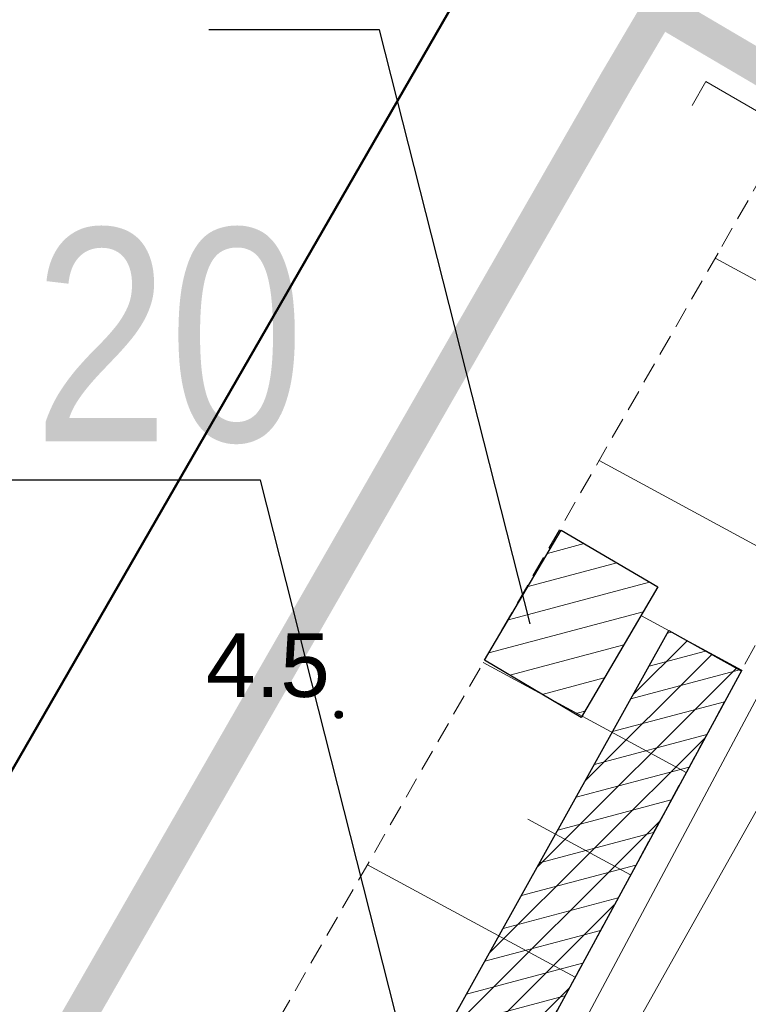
# Model space of a CAD drawing. Extents: x 5477758 to 5478333, y 5918235 to 5918502.
# Tile 79 of 130: x 5477936.48 to 5477945.04, y 5918459.33 to 5918470.91. Entities that reach past the tile are written whole.
import ezdxf
from ezdxf.enums import TextEntityAlignment as Align

# ---------------------------------------------------------------- set-up
doc = ezdxf.new("R2010")
doc.units = 0
doc.header["$LTSCALE"] = 0.25
doc.linetypes.add('budynki akt$0$DASHED', pattern=[19.05, 12.7, -6.35])
doc.linetypes.add('PRZER2-1', pattern=[3, 2, -1])
doc.layers.get('0').update_dxf_attribs({"linetype": 'CONTINUOUS', "lineweight": 13})
for name, color, linetype, lineweight in [('A_GRANICA OPRACOWANIA', 7, 'CONTINUOUS', 0), ('GESBZO', 252, 'CONTINUOUS', 50), ('GSSZSN', 252, 'PRZER2-1', 18), ('OT_Rzedna', 252, 'CONTINUOUS', 18), ('pomiar', 252, 'CONTINUOUS', 18), ('wysokosci', 252, 'CONTINUOUS', 18), ('ZZ_cięcie-krzewów', 203, 'CONTINUOUS', 25), ('ZZ_ekran', 55, 'BATTING', 13), ('ZZ_grupa', 60, 'CONTINUOUS', 30), ('ZZ_grupa-krzewow-szraf', 60, 'CONTINUOUS', 13), ('ZZ_numer-inwentaryzacyjny', 5, 'CONTINUOUS', 25)]:
    doc.layers.add(name, color=color, linetype=linetype, lineweight=lineweight)
doc.styles.add('GEO-INFO', font='arial.ttf')
doc.styles.add('zielen', font='ARIALN.TTF', dxfattribs={"height": 2.5})
doc.linetypes.add('BATTING', pattern='A,0.00254,-2.54,[134,ltypeshp.shx,S=2.54,R=0,X=-2.54,Y=0],-5.08,[134,ltypeshp.shx,S=2.54,R=180,X=2.54,Y=0],-2.54', length=10.16254)
pattern_1 = [(194.933, (5477837.84446, 5918344.9947), (0.08181636, -0.30677734), [])]

# ---------------------------------------------------------------- blocks, each defined once
blk = doc.blocks.new('OTRN')
at = {"linetype": 'Continuous', "lineweight": 13}
blk.add_hatch(color=0, dxfattribs=at).paths.add_polyline_path([(0, -0.091, 1), (0, 0.091, 1)])
at = {"color": 0, "linetype": 'Continuous', "lineweight": 13}
blk.add_circle((0, 0), 0.0906, dxfattribs=at)

msp = doc.modelspace()

# ---------------------------------------------------------------- hatches: boundary and pattern name
at = {"layer": 'ZZ_cięcie-krzewów', "ltscale": 0.25}
h = msp.add_hatch(dxfattribs=at)
h.set_pattern_fill('ANSI31', color=256, scale=0.1)
h.set_pattern_definition([(45, (0, 0), (-0.224506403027, 0.224506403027), [])])
edge = h.paths.add_edge_path()
edge.add_line((5477944.967, 5918463.262), (5477929.952, 5918435.573))
edge.add_line((5477929.952, 5918435.573), (5477928.8, 5918436.198))
edge.add_line((5477928.8, 5918436.198), (5477944.111, 5918463.726))
edge.add_line((5477944.111, 5918463.726), (5477944.962, 5918463.253))
at = {"layer": 'ZZ_grupa-krzewow-szraf'}
h = msp.add_hatch(dxfattribs=at)
h.set_pattern_fill('ANSI31', color=256, scale=0.1, angle=90)
h.set_pattern_definition(pattern_1)
h.paths.add_polyline_path([(5477942.846, 5918464.907), (5477943.981, 5918464.241), (5477943.079, 5918462.704), (5477941.945, 5918463.377)])
h = msp.add_hatch(dxfattribs=at)
h.set_pattern_fill('ANSI31', color=256, scale=0.1, angle=90)
h.set_pattern_definition(pattern_1)
edge = h.paths.add_edge_path()
edge.add_line((5477944.967, 5918463.262), (5477929.952, 5918435.573))
edge.add_line((5477929.952, 5918435.573), (5477928.8, 5918436.198))
edge.add_line((5477928.8, 5918436.198), (5477944.111, 5918463.726))
edge.add_line((5477944.111, 5918463.726), (5477944.962, 5918463.253))

# ---------------------------------------------------------------- linework, layer by layer
at = {"layer": 'A_GRANICA OPRACOWANIA', "color": 1, "linetype": 'budynki akt$0$DASHED', "ltscale": 0.1, "const_width": 0.4}
msp.add_lwpolyline([(5477924.666, 5918437.385), (5477923.68, 5918435.693), (5477947.085, 5918422.232), (5477949.411, 5918426.304), (5477947.596, 5918427.361), (5477964.141, 5918455.941), (5477965.541, 5918458.35), (5477956.078, 5918463.925), (5477947.799, 5918468.803), (5477947.799, 5918468.803), (5477943.997, 5918471.043), (5477943.489, 5918470.182), (5477933.716, 5918453.151), (5477933.004, 5918451.909), (5477924.666, 5918437.385)], dxfattribs=at)
at = {"layer": 'GESBZO', "linetype": 'Continuous', "lineweight": 50}
msp.add_lwpolyline([(5477938.187, 5918486.305), (5477944.481, 5918482.719), (5477947.274, 5918480.998), (5477931.149, 5918452.977), (5477933.004, 5918451.909), (5477924.666, 5918437.385), (5477915.543, 5918442.632), (5477923.558, 5918456.638), (5477921.783, 5918457.715)], close=True, dxfattribs=at)
at = {"layer": 'GSSZSN', "linetype": 'PRZER2-1', "lineweight": 18, "ltscale": 0.5}
for points in [[(5477929.356, 5918434.475), (5477926.268, 5918436.181), (5477930.77, 5918443.87), (5477944.733, 5918468.243), (5477950.113, 5918477.734), (5477949.938, 5918479.477), (5477950.546, 5918480.534)], [(5477950.546, 5918480.534), (5477953.061, 5918478.205), (5477947.805, 5918468.497), (5477938.059, 5918450.522), (5477929.356, 5918434.475)]]:
    msp.add_lwpolyline(points, dxfattribs=at)
at = {"layer": 'GSSZSN', "linetype": 'Continuous', "lineweight": 18, "flags": 128}
for points in [[(5477946.925, 5918466.874), (5477944.654, 5918468.105)], [(5477945.619, 5918464.466), (5477943.292, 5918465.728)], [(5477944.967, 5918463.262), (5477943.789, 5918463.901)], [(5477944.314, 5918462.058), (5477941.93, 5918463.351)], [(5477943.661, 5918460.854), (5477942.455, 5918461.508)], [(5477943.008, 5918459.65), (5477940.568, 5918460.973)]]:
    msp.add_lwpolyline(points, dxfattribs=at)
at = {"layer": 'pomiar', "linetype": 'Continuous', "lineweight": 18, "flags": 128}
msp.add_lwpolyline([(5477948.233, 5918467.115), (5477943.04, 5918457.871), (5477943.928, 5918457.35)], dxfattribs=at)
at = {"layer": 'ZZ_ekran', "ltscale": 0.15}
msp.add_lwpolyline([(5477924.956, 5918437.227), (5477929.966, 5918434.451), (5477946.563, 5918465.594), (5477947.807, 5918464.878), (5477949.131, 5918467.532), (5477944.546, 5918470.186), (5477944.386, 5918469.903)], dxfattribs=at)
at = {"layer": 'ZZ_grupa', "elevation": 10.06}
for points in [[(5477942.846, 5918464.907), (5477943.981, 5918464.241), (5477943.079, 5918462.704), (5477941.945, 5918463.377), (5477942.846, 5918464.907)], [(5477944.967, 5918463.262), (5477929.952, 5918435.573), (5477928.8, 5918436.198), (5477944.111, 5918463.726), (5477944.962, 5918463.253)]]:
    msp.add_lwpolyline(points, dxfattribs=at)
at = {"layer": 'ZZ_numer-inwentaryzacyjny', "elevation": 10.06}
msp.add_lwpolyline([(5477942.48, 5918463.807), (5477940.71, 5918470.792), (5477938.706, 5918470.792)], dxfattribs=at)
at = {"layer": 'ZZ_numer-inwentaryzacyjny'}
msp.add_lwpolyline([(5477941.354, 5918457.432), (5477939.311, 5918465.495), (5477936.291, 5918465.495)], dxfattribs=at)

# ---------------------------------------------------------------- block references
at = {"layer": 'OT_Rzedna', "color": 7, "linetype": 'Continuous', "xscale": 0.5, "yscale": 0.5, "zscale": 0.5}
msp.add_blockref('OTRN', (5477940.232, 5918462.739), dxfattribs=at)

# ---------------------------------------------------------------- texts
at = {"layer": 'wysokosci', "style": 'GEO-INFO'}
msp.add_text('4.5', height=0.75, dxfattribs=at).set_placement((5477938.67, 5918463.696), align=Align.TOP_LEFT)
at = {"layer": 'wysokosci', "color": 7, "style": 'GEO-INFO'}
msp.add_text('4.5', height=0.75, dxfattribs=at).set_placement((5477938.67, 5918463.696), align=Align.TOP_LEFT)
at = {"layer": 'ZZ_numer-inwentaryzacyjny', "linetype": 'Continuous', "insert": (5477936.642, 5918468.454), "char_height": 2.5, "width": 3.31586, "attachment_point": 1, "style": 'zielen'}
msp.add_mtext('20', dxfattribs=at)

doc.saveas('drawing.dxf')
